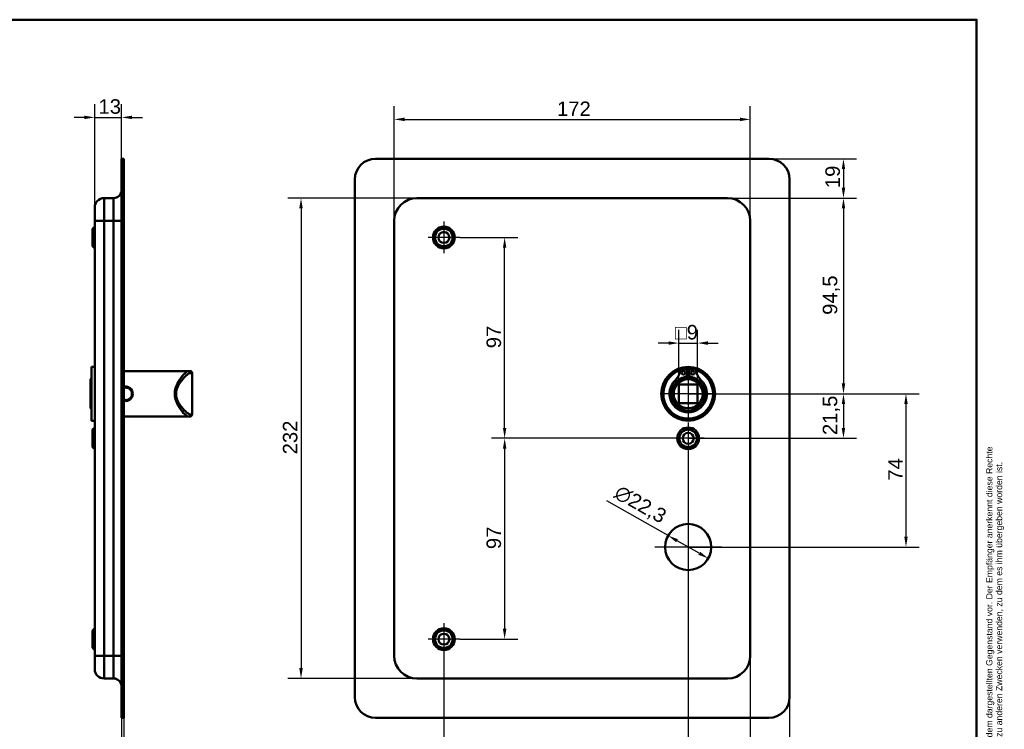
# Model space of a CAD drawing. Header units: millimetres. Extents: x 20 to 833, y 20 to 574.
# Tile 8 of 8: x 358 to 833, y 231 to 574. Entities that reach past the tile are written whole.
import ezdxf
from ezdxf.enums import TextEntityAlignment as Align

# ---------------------------------------------------------------- set-up
doc = ezdxf.new("R2010")
doc.units = ezdxf.units.MM
doc.header["$LTSCALE"] = 2
for name, color, linetype, lineweight in [('Bemaßungen(DIN)', 7, 'Continuous', 25), ('Mittelpunktmarkierung(DIN)', 7, 'Continuous', 25), ('Sichtbare Kanten(DIN)', 7, 'Continuous', 50), ('Sichtbare tangentiale Kanten(DIN)', 7, 'Continuous', 50), ('Skizziergeometrie(DIN)', 7, 'Continuous', 50), ('Skizzierlinie(DIN)', 7, 'Continuous', 25), ('Symbole(DIN)', 7, 'Continuous', 25)]:
    doc.layers.add(name, color=color, linetype=linetype, lineweight=lineweight)
doc.styles.add('Aktuell-DIN', font='arial.ttf')
doc.styles.add('STANDARD-DIN~0', font='arial.ttf')
doc.styles.add('Textstil10', font='arial.ttf')
doc.styles.add('Textstil41', font='arial.ttf', dxfattribs={"width": 0.8})
doc.styles.add('Textstil83', font='arial.ttf', dxfattribs={"width": 0.8})
doc.dimstyles.new('CAD-LAN', dxfattribs={"dimscale": 2, "dimtxt": 3.5, "dimasz": 2.5, "dimexe": 3.175, "dimexo": 0, "dimgap": 0.8, "dimtad": 1, "dimrnd": 1e-08, "dimtxsty": 'STANDARD-DIN~0', "dimcen": 0.09, "dimdle": 10, "dimclrd": 250, "dimclre": 250, "dimclrt": 250, "dimadec": 0, "dimazin": 2, "dimtfac": 1, "dimtmove": 0, "dimatfit": 3, "dimfxl": 1, "dimtolj": 1, "dimtzin": 0, "dimlwd": 25, "dimlwe": 25, "dimarcsym": 0})

# ---------------------------------------------------------------- blocks, each defined once
blk = doc.blocks.new('Ränder Standardrahmen')
at = {"layer": 'Skizziergeometrie(DIN)', "flags": 128}
blk.add_lwpolyline([(10, 10), (10, 287), (410, 287), (410, 10), (10, 10)], dxfattribs=at)
blk = doc.blocks.new('Schriftfelder Heusser')
at = {"layer": 'Skizziergeometrie(DIN)'}
for p, q in [((101, 229.92), (101, 236.92)), ((101, 236.92), (291, 236.92)), ((111, 229.92), (111, 236.92)), ((123, 229.92), (123, 236.92)), ((232, 229.92), (232, 236.92)), ((256, 229.92), (256, 236.92)), ((291, 236.92), (291, 229.92)), ((101, 191.42), (101, 229.92)), ((101, 229.92), (291, 229.92)), ((111, 229.92), (111, 221.42)), ((123, 229.92), (123, 221.42)), ((232, 229.92), (232, 221.42)), ((256, 229.92), (256, 221.42)), ((291, 229.92), (291, 191.42)), ((101, 221.42), (291, 221.42)), ((150, 221.42), (150, 204.42)), ((198.85, 221.42), (198.85, 204.42)), ((216.35, 221.42), (216.35, 204.42)), ((238.35, 221.42), (238.35, 204.42)), ((278, 221.42), (278, 191.42)), ((278, 208.67), (291, 208.67)), ((101, 204.42), (291, 204.42)), ((142, 204.42), (142, 191.42)), ((236, 204.42), (236, 191.42)), ((278, 200.17), (291, 200.17)), ((291, 191.42), (101, 191.42))]:
    blk.add_line(p, q, dxfattribs=at)
at = {"layer": 'Skizzierlinie(DIN)'}
for p, q in [((113.5, 221.42), (113.5, 204.42)), ((118, 221.42), (118, 204.42)), ((162.35, 221.42), (162.35, 204.42)), ((166.85, 221.42), (166.85, 204.42)), ((113.5, 217.17), (150, 217.17)), ((162.35, 217.17), (278, 217.17)), ((113.5, 212.92), (150, 212.92)), ((162.35, 212.92), (278, 212.92)), ((113.5, 208.67), (150, 208.67)), ((162.35, 208.67), (278, 208.67))]:
    blk.add_line(p, q, dxfattribs=at)
for centre in [(115.75, 219.25), (164.6, 219.25), (115.75, 215.04), (164.6, 215.04), (115.75, 210.79), (164.6, 210.79), (115.75, 206.54), (164.6, 206.54)]:
    blk.add_circle(centre, 1.75, dxfattribs=at)
at = {"layer": 'Symbole(DIN)', "color": 7, "insert": (293.33, 191.7), "char_height": 1.5, "width": 182.3003, "attachment_point": 1, "rotation": 90, "line_spacing_factor": 0.944221, "style": 'Aktuell-DIN'}
blk.add_mtext('\\fArial|b0|i0;\\H1.5000;Die Schlossfabrik Heusser AG ist Eigentümerin dieses Dokumentes und behält sich alle Rechte an diesem und dem dargestellten Gegenstand vor. Der Empfänger anerkennt diese Rechte\\Pund wird das Dokument nicht ohne schriftliche Ermächtigung der Eigentümerin Dritten zugänglich machen oder zu anderen Zwecken verwenden, zu dem es ihm übergeben worden ist.\\P ', dxfattribs=at)
at = {"layer": 'Symbole(DIN)', "color": 179, "true_color": 0x262659, "style": 'Aktuell-DIN'}
for s, insert, char_height, attachment_point in [('Pos.', (106, 227), 2.489, 2), ('Menge', (117, 227), 2.489, 2), ('Benennung', (125.81, 225.38), 2.489, 4), ('B-Nummer', (234.74, 225.62), 2.489, 4), ('Material', (265.02, 225.62), 2.489, 5), ('\\fArial|b0|i0;a', (115.81, 219.53), 2, 5), ('\\fArial|b0|i0;e', (164.54, 219.53), 2, 5), ('\\fArial|b0|i0;Gezeichnet', (200.05, 219.23), 2, 4), ('\\fArial|b0|i0;b', (115.75, 215), 2, 5), ('\\fArial|b0|i0;f', (164.55, 215.06), 2, 5), ('\\fArial|b0|i0;Freigegeben', (199.92, 216), 2, 1), ('\\fArial|b0|i0;Projekt', (200, 211.98), 2, 1), ('\\fArial|b0|i0;c', (115.75, 211.01), 2, 5), ('\\fArial|b0|i0;g', (164.63, 211.05), 2, 5), ('\\fArial|b0|i0;d', (115.76, 206.55), 2, 5), ('\\fArial|b0|i0;h', (164.55, 206.57), 2, 5), ('\\fArial|b0|i0;CAD-Nr.', (200, 207.5), 2, 1), ('\\fArial|b0|i0;\\H2.0000;Massstab', (284.39, 206.37), 2, 5), ('\\fArial|b0|i0;\\H2.0000;Baugruppe', (143.1, 203.73), 2, 1), ('\\fArial|b0|i0;Zeichnungs-Nr.', (237, 203.5), 2, 1), ('\\fArial|b0|i0;\\H2.5000;4853 Murgenthal', (113.33, 192.46), 2.5, 7)]:
    blk.add_mtext(s, dxfattribs=dict(at, insert=insert, char_height=char_height, attachment_point=attachment_point))
at = {"layer": 'Symbole(DIN)', "color": 179, "true_color": 0x262659, "attachment_point": 5, "style": 'Aktuell-DIN'}
for s, insert, char_height, width in [('Änd.', (107.21, 213), 2.489, 12.3494), ('Änd.', (156.12, 212.76), 2.489, 12.3494), ('\\fArial|b0|i0;Änderung', (284.51, 202.33), 2, 12.1143)]:
    blk.add_mtext(s, dxfattribs=dict(at, insert=insert, char_height=char_height, width=width))
at = {"layer": 'Symbole(DIN)', "color": 7, "insert": (143.1, 196.62), "char_height": 4.5, "width": 90.18, "attachment_point": 4, "style": 'Aktuell-DIN'}
blk.add_mtext('\\fArial|b0|i0;\\W0.90;\\H4.5000;Heusser-Muschel Serie 6  EN179', dxfattribs=at)
at = {"layer": 'Symbole(DIN)', "color": 179, "true_color": 0x262659, "style": 'Textstil10'}
blk.add_attdef('ERSTELLUNGSDATUM_001', (217.26, 218.29), '', height=2, dxfattribs=at)
at = {"layer": 'Symbole(DIN)', "color": 179, "true_color": 0x262659}
for tag, height, style, p in [('AUTOR', 2.49, 'Aktuell-DIN', (240.03, 219.26)), ('KONTROLLDATUM', 2, 'Textstil10', (217.42, 215.04)), ('KONTROLLIERT_VON', 2, 'Textstil10', (239.98, 215.05))]:
    blk.add_attdef(tag, text='', height=height, dxfattribs=dict(at, style=style)).set_placement(p, align=Align.MIDDLE_LEFT)
at = {"layer": 'Symbole(DIN)', "color": 7, "style": 'Textstil83', "width": 0.8}
blk.add_attdef('Anfänglicher_Ansichtsmaßstab_001', (281.57, 213.34), '', height=2.3, dxfattribs=at)
at = {"layer": 'Symbole(DIN)', "color": 179, "true_color": 0x262659, "style": 'Textstil10'}
blk.add_attdef('PROJEKT', text='', height=2, dxfattribs=at).set_placement((217.77, 209.72), align=Align.BOTTOM_LEFT)
at = {"layer": 'Symbole(DIN)', "color": 7, "style": 'Textstil41', "width": 0.8}
blk.add_attdef('STATUS', text='', height=5, dxfattribs=at).set_placement((284.53, 195.86), align=Align.MIDDLE_CENTER)
blk = doc.blocks.new('*D8')
at = {"layer": 'Bemaßungen(DIN)', "color": 250, "linetype": 'Continuous', "lineweight": 25, "true_color": 0x3f3f3f, "transparency": 16777216}
for p, q in [((699.73, 487.82), (762.08, 487.82)), ((755.73, 482.82), (755.73, 398.32)), ((680.73, 393.32), (762.08, 393.32))]:
    blk.add_line(p, q, dxfattribs=at)
at = {"layer": 'Bemaßungen(DIN)', "color": 250, "linetype": 'Continuous', "true_color": 0x3f3f3f, "transparency": 16777216}
for points in [[(754.89, 482.82), (756.56, 482.82), (755.73, 487.82)], [(754.89, 398.32), (756.56, 398.32), (755.73, 393.32)]]:
    blk.add_solid(points, dxfattribs=at)
at = {"layer": 'Defpoints', "color": 0, "linetype": 'Continuous', "transparency": 16777216}
for p in [(699.73, 487.82), (680.73, 393.32), (755.73, 393.32)]:
    blk.add_point(p, dxfattribs=at)
at = {"layer": 'Bemaßungen(DIN)', "color": 250, "linetype": 'Continuous', "lineweight": 25, "true_color": 0x3f3f3f, "transparency": 16777216, "insert": (745.71, 431.45), "char_height": 7, "attachment_point": 1, "rotation": 90, "style": 'STANDARD-DIN~0'}
blk.add_mtext('\\A1;94,5', dxfattribs=at)
blk = doc.blocks.new('*D9')
at = {"layer": 'Bemaßungen(DIN)', "color": 250, "linetype": 'Continuous', "lineweight": 25, "true_color": 0x3f3f3f, "transparency": 16777216}
for p, q in [((680.73, 393.32), (762.08, 393.32)), ((755.73, 388.32), (755.73, 376.82)), ((680.73, 371.82), (762.08, 371.82))]:
    blk.add_line(p, q, dxfattribs=at)
at = {"layer": 'Bemaßungen(DIN)', "color": 250, "linetype": 'Continuous', "true_color": 0x3f3f3f, "transparency": 16777216}
for points in [[(754.89, 388.32), (756.56, 388.32), (755.73, 393.32)], [(754.89, 376.82), (756.56, 376.82), (755.73, 371.82)]]:
    blk.add_solid(points, dxfattribs=at)
at = {"layer": 'Defpoints', "color": 0, "linetype": 'Continuous', "transparency": 16777216}
for p in [(680.73, 393.32), (680.73, 371.82), (755.73, 371.82)]:
    blk.add_point(p, dxfattribs=at)
at = {"layer": 'Bemaßungen(DIN)', "color": 250, "linetype": 'Continuous', "lineweight": 25, "true_color": 0x3f3f3f, "transparency": 16777216, "insert": (745.71, 373.39), "char_height": 7, "attachment_point": 1, "rotation": 90, "style": 'STANDARD-DIN~0'}
blk.add_mtext('\\A1;21,5', dxfattribs=at)
blk = doc.blocks.new('*D10')
at = {"layer": 'Bemaßungen(DIN)', "color": 250, "linetype": 'Continuous', "lineweight": 25, "true_color": 0x3f3f3f, "transparency": 16777216}
for p, q in [((680.73, 393.32), (792.27, 393.32)), ((785.92, 388.32), (785.92, 324.32)), ((680.73, 319.32), (792.27, 319.32))]:
    blk.add_line(p, q, dxfattribs=at)
at = {"layer": 'Bemaßungen(DIN)', "color": 250, "linetype": 'Continuous', "true_color": 0x3f3f3f, "transparency": 16777216}
for points in [[(785.09, 388.32), (786.76, 388.32), (785.92, 393.32)], [(785.09, 324.32), (786.76, 324.32), (785.92, 319.32)]]:
    blk.add_solid(points, dxfattribs=at)
at = {"layer": 'Defpoints', "color": 0, "linetype": 'Continuous', "transparency": 16777216}
for p in [(680.73, 393.32), (680.73, 319.32), (785.92, 319.32)]:
    blk.add_point(p, dxfattribs=at)
at = {"layer": 'Bemaßungen(DIN)', "color": 250, "linetype": 'Continuous', "lineweight": 25, "true_color": 0x3f3f3f, "transparency": 16777216, "insert": (777.32, 351.35), "char_height": 7, "attachment_point": 1, "rotation": 90, "style": 'STANDARD-DIN~0'}
blk.add_mtext('\\A1;74', dxfattribs=at)
blk = doc.blocks.new('*D11')
at = {"layer": 'Bemaßungen(DIN)', "color": 250, "linetype": 'Continuous', "lineweight": 25, "true_color": 0x3f3f3f, "transparency": 16777216}
for p, q in [((570.38, 468.82), (598.43, 468.82)), ((592.08, 376.82), (592.08, 463.82)), ((680.73, 371.82), (585.73, 371.82))]:
    blk.add_line(p, q, dxfattribs=at)
at = {"layer": 'Bemaßungen(DIN)', "color": 250, "linetype": 'Continuous', "true_color": 0x3f3f3f, "transparency": 16777216}
for points in [[(591.25, 463.82), (592.91, 463.82), (592.08, 468.82)], [(591.25, 376.82), (592.91, 376.82), (592.08, 371.82)]]:
    blk.add_solid(points, dxfattribs=at)
at = {"layer": 'Defpoints', "color": 0, "linetype": 'Continuous', "transparency": 16777216}
for p in [(570.38, 468.82), (592.08, 468.82), (680.73, 371.82)]:
    blk.add_point(p, dxfattribs=at)
at = {"layer": 'Bemaßungen(DIN)', "color": 250, "linetype": 'Continuous', "lineweight": 25, "true_color": 0x3f3f3f, "transparency": 16777216, "insert": (583.33, 415.3), "char_height": 7, "attachment_point": 1, "rotation": 90, "style": 'STANDARD-DIN~0'}
blk.add_mtext('\\A1;97', dxfattribs=at)
blk = doc.blocks.new('*D12')
at = {"layer": 'Bemaßungen(DIN)', "color": 250, "linetype": 'Continuous', "lineweight": 25, "true_color": 0x3f3f3f, "transparency": 16777216}
for p, q in [((680.73, 371.82), (585.73, 371.82)), ((592.08, 366.82), (592.08, 279.82)), ((570.38, 274.82), (598.43, 274.82))]:
    blk.add_line(p, q, dxfattribs=at)
at = {"layer": 'Bemaßungen(DIN)', "color": 250, "linetype": 'Continuous', "true_color": 0x3f3f3f, "transparency": 16777216}
for points in [[(591.25, 366.82), (592.91, 366.82), (592.08, 371.82)], [(591.25, 279.82), (592.91, 279.82), (592.08, 274.82)]]:
    blk.add_solid(points, dxfattribs=at)
at = {"layer": 'Defpoints', "color": 0, "linetype": 'Continuous', "transparency": 16777216}
for p in [(680.73, 371.82), (570.38, 274.82), (592.08, 274.82)]:
    blk.add_point(p, dxfattribs=at)
at = {"layer": 'Bemaßungen(DIN)', "color": 250, "linetype": 'Continuous', "lineweight": 25, "true_color": 0x3f3f3f, "transparency": 16777216, "insert": (583.33, 318.3), "char_height": 7, "attachment_point": 1, "rotation": 90, "style": 'STANDARD-DIN~0'}
blk.add_mtext('\\A1;97', dxfattribs=at)
blk = doc.blocks.new('*D13')
at = {"layer": 'Bemaßungen(DIN)', "color": 250, "linetype": 'Continuous', "lineweight": 25, "true_color": 0x3f3f3f, "transparency": 16777216}
for p, q in [((671.03, 324.82), (641.46, 341.6)), ((686.08, 316.28), (675.38, 322.35))]:
    blk.add_line(p, q, dxfattribs=at)
at = {"layer": 'Bemaßungen(DIN)', "color": 250, "linetype": 'Continuous', "true_color": 0x3f3f3f, "transparency": 16777216}
for points in [[(675.79, 323.08), (674.97, 321.63), (671.03, 324.82)], [(686.49, 317.01), (685.66, 315.56), (690.42, 313.81)]]:
    blk.add_solid(points, dxfattribs=at)
at = {"layer": 'Defpoints', "color": 0, "linetype": 'Continuous', "transparency": 16777216}
for p in [(671.03, 324.82), (690.42, 313.81)]:
    blk.add_point(p, dxfattribs=at)
at = {"layer": 'Bemaßungen(DIN)', "color": 250, "linetype": 'Continuous', "lineweight": 25, "true_color": 0x3f3f3f, "transparency": 16777216, "insert": (647.91, 349.72), "char_height": 7, "attachment_point": 1, "rotation": 330.4239, "style": 'STANDARD-DIN~0'}
blk.add_mtext('\\A1;∅22,3', dxfattribs=at)
blk = doc.blocks.new('*D14')
at = {"layer": 'Bemaßungen(DIN)', "color": 250, "linetype": 'Continuous', "lineweight": 25, "true_color": 0x3f3f3f, "transparency": 16777216}
for p, q in [((676.23, 397.82), (676.23, 424.17)), ((685.23, 397.82), (685.23, 424.17)), ((671.23, 417.82), (666.23, 417.82)), ((676.23, 417.82), (685.23, 417.82)), ((690.23, 417.82), (695.23, 417.82))]:
    blk.add_line(p, q, dxfattribs=at)
at = {"layer": 'Bemaßungen(DIN)', "color": 250, "linetype": 'Continuous', "true_color": 0x3f3f3f, "transparency": 16777216}
for points in [[(671.23, 418.65), (671.23, 416.98), (676.23, 417.82)], [(690.23, 418.65), (690.23, 416.98), (685.23, 417.82)]]:
    blk.add_solid(points, dxfattribs=at)
at = {"layer": 'Defpoints', "color": 0, "linetype": 'Continuous', "transparency": 16777216}
for p in [(685.23, 417.82), (676.23, 397.82), (685.23, 397.82)]:
    blk.add_point(p, dxfattribs=at)
at = {"layer": 'Bemaßungen(DIN)', "color": 250, "linetype": 'Continuous', "lineweight": 25, "true_color": 0x3f3f3f, "transparency": 16777216, "insert": (674.35, 426.57), "char_height": 7, "attachment_point": 1, "style": 'STANDARD-DIN~0'}
blk.add_mtext('\\A1;\\fAIGDT|b0|i0;\\H7.0000;o\\fArial|b0|i0;\\H7.0000;9', dxfattribs=at)
blk = doc.blocks.new('*D15')
at = {"layer": 'Bemaßungen(DIN)', "color": 250, "linetype": 'Continuous', "lineweight": 25, "true_color": 0x3f3f3f, "transparency": 16777216}
for p, q in [((719.73, 506.82), (762.08, 506.82)), ((755.73, 501.82), (755.73, 492.82)), ((699.73, 487.82), (762.08, 487.82))]:
    blk.add_line(p, q, dxfattribs=at)
at = {"layer": 'Bemaßungen(DIN)', "color": 250, "linetype": 'Continuous', "true_color": 0x3f3f3f, "transparency": 16777216}
for points in [[(754.89, 501.82), (756.56, 501.82), (755.73, 506.82)], [(754.89, 492.82), (756.56, 492.82), (755.73, 487.82)]]:
    blk.add_solid(points, dxfattribs=at)
at = {"layer": 'Defpoints', "color": 0, "linetype": 'Continuous', "transparency": 16777216}
for p in [(719.73, 506.82), (699.73, 487.82), (755.73, 487.82)]:
    blk.add_point(p, dxfattribs=at)
at = {"layer": 'Bemaßungen(DIN)', "color": 250, "linetype": 'Continuous', "lineweight": 25, "true_color": 0x3f3f3f, "transparency": 16777216, "insert": (746.98, 492.63), "char_height": 7, "attachment_point": 1, "rotation": 90, "style": 'STANDARD-DIN~0'}
blk.add_mtext('\\A1;19', dxfattribs=at)
blk = doc.blocks.new('*D16')
at = {"layer": 'Bemaßungen(DIN)', "color": 250, "linetype": 'Continuous', "lineweight": 25, "true_color": 0x3f3f3f, "transparency": 16777216}
for p, q in [((538.73, 476.82), (538.73, 532.21)), ((710.73, 476.82), (710.73, 532.21)), ((543.73, 525.86), (705.73, 525.86))]:
    blk.add_line(p, q, dxfattribs=at)
at = {"layer": 'Bemaßungen(DIN)', "color": 250, "linetype": 'Continuous', "true_color": 0x3f3f3f, "transparency": 16777216}
for points in [[(543.73, 526.69), (543.73, 525.02), (538.73, 525.86)], [(705.73, 526.69), (705.73, 525.02), (710.73, 525.86)]]:
    blk.add_solid(points, dxfattribs=at)
at = {"layer": 'Defpoints', "color": 0, "linetype": 'Continuous', "transparency": 16777216}
for p in [(710.73, 525.86), (538.73, 476.82), (710.73, 476.82)]:
    blk.add_point(p, dxfattribs=at)
at = {"layer": 'Bemaßungen(DIN)', "color": 250, "linetype": 'Continuous', "lineweight": 25, "true_color": 0x3f3f3f, "transparency": 16777216, "insert": (617.36, 534.48), "char_height": 7, "attachment_point": 1, "style": 'STANDARD-DIN~0'}
blk.add_mtext('\\A1;172', dxfattribs=at)
blk = doc.blocks.new('*D17')
at = {"layer": 'Bemaßungen(DIN)', "color": 250, "linetype": 'Continuous', "lineweight": 25, "true_color": 0x3f3f3f, "transparency": 16777216}
for p, q in [((549.73, 487.82), (487.38, 487.82)), ((493.73, 482.82), (493.73, 260.82)), ((549.73, 255.82), (487.38, 255.82))]:
    blk.add_line(p, q, dxfattribs=at)
at = {"layer": 'Bemaßungen(DIN)', "color": 250, "linetype": 'Continuous', "true_color": 0x3f3f3f, "transparency": 16777216}
for points in [[(492.89, 482.82), (494.56, 482.82), (493.73, 487.82)], [(492.89, 260.82), (494.56, 260.82), (493.73, 255.82)]]:
    blk.add_solid(points, dxfattribs=at)
at = {"layer": 'Defpoints', "color": 0, "linetype": 'Continuous', "transparency": 16777216}
for p in [(549.73, 487.82), (493.73, 255.82), (549.73, 255.82)]:
    blk.add_point(p, dxfattribs=at)
at = {"layer": 'Bemaßungen(DIN)', "color": 250, "linetype": 'Continuous', "lineweight": 25, "true_color": 0x3f3f3f, "transparency": 16777216, "insert": (484.97, 364.06), "char_height": 7, "attachment_point": 1, "rotation": 90, "style": 'STANDARD-DIN~0'}
blk.add_mtext('\\A1;232', dxfattribs=at)
blk = doc.blocks.new('*D18')
at = {"layer": 'Bemaßungen(DIN)', "color": 250, "linetype": 'Continuous', "lineweight": 25, "true_color": 0x3f3f3f, "transparency": 16777216}
for p, q in [((680.73, 364.17), (680.73, 198.64)), ((562.73, 267.17), (562.73, 198.64)), ((675.73, 204.99), (567.73, 204.99))]:
    blk.add_line(p, q, dxfattribs=at)
at = {"layer": 'Bemaßungen(DIN)', "color": 250, "linetype": 'Continuous', "true_color": 0x3f3f3f, "transparency": 16777216}
for points in [[(567.73, 205.82), (567.73, 204.16), (562.73, 204.99)], [(675.73, 205.82), (675.73, 204.16), (680.73, 204.99)]]:
    blk.add_solid(points, dxfattribs=at)
at = {"layer": 'Defpoints', "color": 0, "linetype": 'Continuous', "transparency": 16777216}
for p in [(680.73, 364.17), (562.73, 267.17), (562.73, 204.99)]:
    blk.add_point(p, dxfattribs=at)
at = {"layer": 'Bemaßungen(DIN)', "color": 250, "linetype": 'Continuous', "lineweight": 25, "true_color": 0x3f3f3f, "transparency": 16777216, "insert": (614.32, 213.74), "char_height": 7, "attachment_point": 1, "style": 'STANDARD-DIN~0'}
blk.add_mtext('\\A1;118', dxfattribs=at)
blk = doc.blocks.new('*D19')
at = {"layer": 'Bemaßungen(DIN)', "color": 250, "linetype": 'Continuous', "lineweight": 25, "true_color": 0x3f3f3f, "transparency": 16777216}
for p, q in [((710.73, 266.82), (710.73, 199.18)), ((729.73, 246.82), (729.73, 199.18)), ((715.73, 205.53), (724.73, 205.53))]:
    blk.add_line(p, q, dxfattribs=at)
at = {"layer": 'Bemaßungen(DIN)', "color": 250, "linetype": 'Continuous', "true_color": 0x3f3f3f, "transparency": 16777216}
for points in [[(715.73, 206.37), (715.73, 204.7), (710.73, 205.53)], [(724.73, 206.37), (724.73, 204.7), (729.73, 205.53)]]:
    blk.add_solid(points, dxfattribs=at)
at = {"layer": 'Defpoints', "color": 0, "linetype": 'Continuous', "transparency": 16777216}
for p in [(710.73, 266.82), (729.73, 246.82), (729.73, 205.53)]:
    blk.add_point(p, dxfattribs=at)
at = {"layer": 'Bemaßungen(DIN)', "color": 250, "linetype": 'Continuous', "lineweight": 25, "true_color": 0x3f3f3f, "transparency": 16777216, "insert": (715.54, 214.28), "char_height": 7, "attachment_point": 1, "style": 'STANDARD-DIN~0'}
blk.add_mtext('\\A1;19', dxfattribs=at)
blk = doc.blocks.new('*D20')
at = {"layer": 'Bemaßungen(DIN)', "color": 250, "linetype": 'Continuous', "lineweight": 25, "true_color": 0x3f3f3f, "transparency": 16777216}
for p, q in [((394.09, 483.32), (394.09, 533.17)), ((407.09, 506.82), (407.09, 533.17)), ((389.09, 526.82), (384.09, 526.82)), ((394.09, 526.82), (407.09, 526.82)), ((412.09, 526.82), (417.09, 526.82))]:
    blk.add_line(p, q, dxfattribs=at)
at = {"layer": 'Bemaßungen(DIN)', "color": 250, "linetype": 'Continuous', "true_color": 0x3f3f3f, "transparency": 16777216}
for points in [[(389.09, 527.65), (389.09, 525.98), (394.09, 526.82)], [(412.09, 527.65), (412.09, 525.98), (407.09, 526.82)]]:
    blk.add_solid(points, dxfattribs=at)
at = {"layer": 'Defpoints', "color": 0, "linetype": 'Continuous', "transparency": 16777216}
for p in [(407.09, 526.82), (407.09, 506.82), (394.09, 483.32)]:
    blk.add_point(p, dxfattribs=at)
at = {"layer": 'Bemaßungen(DIN)', "color": 250, "linetype": 'Continuous', "lineweight": 25, "true_color": 0x3f3f3f, "transparency": 16777216, "insert": (395.91, 535.57), "char_height": 7, "attachment_point": 1, "style": 'STANDARD-DIN~0'}
blk.add_mtext('\\A1;13', dxfattribs=at)
blk = doc.blocks.new('*D21')
at = {"layer": 'Bemaßungen(DIN)', "color": 250, "linetype": 'Continuous', "lineweight": 25, "true_color": 0x3f3f3f, "transparency": 16777216}
for p, q in [((407.09, 236.82), (407.09, 203.81)), ((408.09, 236.82), (408.09, 203.81)), ((402.09, 210.16), (397.09, 210.16)), ((407.09, 210.16), (408.09, 210.16)), ((413.09, 210.16), (418.09, 210.16))]:
    blk.add_line(p, q, dxfattribs=at)
at = {"layer": 'Bemaßungen(DIN)', "color": 250, "linetype": 'Continuous', "true_color": 0x3f3f3f, "transparency": 16777216}
for points in [[(402.09, 210.99), (402.09, 209.33), (407.09, 210.16)], [(413.09, 210.99), (413.09, 209.33), (408.09, 210.16)]]:
    blk.add_solid(points, dxfattribs=at)
at = {"layer": 'Defpoints', "color": 0, "linetype": 'Continuous', "transparency": 16777216}
for p in [(407.09, 236.82), (408.09, 236.82), (408.09, 210.16)]:
    blk.add_point(p, dxfattribs=at)
at = {"layer": 'Bemaßungen(DIN)', "color": 250, "linetype": 'Continuous', "lineweight": 25, "true_color": 0x3f3f3f, "transparency": 16777216, "insert": (406.31, 218.79), "char_height": 7, "attachment_point": 1, "style": 'STANDARD-DIN~0'}
blk.add_mtext('\\A1;1', dxfattribs=at)

msp = doc.modelspace()

# ---------------------------------------------------------------- linework, layer by layer
at = {"layer": 'Mittelpunktmarkierung(DIN)', "linetype": 'Continuous'}
for p, q in [((562.7272, 476.4673), (562.7272, 461.1673)), ((570.3772, 468.8173), (555.0772, 468.8173)), ((680.7272, 405.3173), (680.7272, 381.3173)), ((692.7272, 393.3173), (668.7272, 393.3173)), ((680.7272, 379.4673), (680.7272, 364.1673)), ((688.3772, 371.8173), (673.0772, 371.8173)), ((680.7272, 335.4673), (680.7272, 303.1673)), ((696.8772, 319.3173), (664.5772, 319.3173)), ((562.7272, 282.4673), (562.7272, 267.1673)), ((570.3772, 274.8173), (555.0772, 274.8173))]:
    msp.add_line(p, q, dxfattribs=at)
at = {"layer": 'Sichtbare Kanten(DIN)'}
for p, q in [((408.0946, 506.8173), (407.0946, 506.8173)), ((407.0946, 496.8173), (407.0946, 506.8173)), ((408.0946, 506.8173), (408.0946, 496.8173)), ((529.7272, 506.8173), (719.7272, 506.8173)), ((407.0946, 496.8173), (407.0946, 246.8173)), ((408.0946, 496.8173), (408.0946, 246.8173)), ((519.7272, 246.8173), (519.7272, 496.8173)), ((729.7272, 496.8173), (729.7272, 246.8173)), ((403.0946, 487.8173), (398.5946, 487.8173)), ((699.7272, 487.8173), (549.7272, 487.8173)), ((394.0946, 476.8173), (394.0946, 483.3173)), ((394.0946, 476.8173), (394.0946, 266.8173)), ((538.7272, 476.8173), (538.7272, 266.8173)), ((710.7272, 266.8173), (710.7272, 476.8173)), ((393.0946, 473.0673), (394.0946, 474.0673)), ((393.0946, 464.5673), (393.0946, 473.0673)), ((393.0946, 464.5673), (394.0946, 463.5673)), ((392.5946, 406.3173), (392.5946, 380.3173)), ((392.5946, 406.3173), (394.0946, 406.3173)), ((408.0946, 404.3173), (435.0946, 404.3173)), ((435.0946, 404.3173), (439.4249, 404.3173)), ((439.4249, 404.3173), (440.0946, 404.3173)), ((677.0867, 405.2754), (680.1106, 405.2754)), ((680.1106, 405.2754), (680.1106, 401.5754)), ((681.3439, 401.5754), (681.3439, 405.2754)), ((681.3439, 405.2754), (684.3678, 405.2754)), ((392.0946, 400.3173), (392.5946, 400.8173)), ((392.0946, 386.3173), (392.0946, 400.3173)), ((441.0946, 383.3173), (441.0946, 403.3173)), ((676.2272, 388.8173), (676.2272, 397.8173)), ((676.2272, 397.8173), (685.2272, 397.8173)), ((685.2272, 397.8173), (685.2272, 388.8173)), ((392.0946, 386.3173), (392.5946, 385.8173)), ((685.2272, 388.8173), (676.2272, 388.8173)), ((408.0946, 382.3173), (435.0946, 382.3173)), ((435.0946, 382.3173), (439.4249, 382.3173)), ((440.0946, 382.3173), (439.4249, 382.3173)), ((392.5946, 380.3173), (394.0946, 380.3173)), ((393.0946, 376.0673), (394.0946, 377.0673)), ((393.0946, 367.5673), (393.0946, 376.0673)), ((393.0946, 367.5673), (394.0946, 366.5673)), ((393.0946, 279.0673), (394.0946, 280.0673)), ((393.0946, 270.5673), (393.0946, 279.0673)), ((393.0946, 270.5673), (394.0946, 269.5673)), ((394.0946, 260.3173), (394.0946, 266.8173)), ((403.0946, 255.8173), (398.5946, 255.8173)), ((549.7272, 255.8173), (699.7272, 255.8173)), ((407.0946, 236.8173), (407.0946, 246.8173)), ((408.0946, 246.8173), (408.0946, 236.8173)), ((407.0946, 236.8173), (408.0946, 236.8173)), ((719.7272, 236.8173), (529.7272, 236.8173))]:
    msp.add_line(p, q, dxfattribs=at)
for centre, radius in [((562.7272, 468.8173), 5.25), ((562.7272, 468.8173), 4.25), ((562.7272, 468.8173), 2.65), ((680.7272, 393.3173), 13), ((680.7272, 393.3173), 12.5), ((678.4956, 403.4254), 0.85), ((682.9589, 403.4254), 0.85), ((680.7272, 393.3173), 8), ((680.7272, 393.3173), 7), ((680.7272, 371.8173), 5.25), ((680.7272, 371.8173), 4.25), ((680.7272, 371.8173), 2.65), ((680.7272, 319.3173), 11.15), ((562.7272, 274.8173), 5.25), ((562.7272, 274.8173), 4.25), ((562.7272, 274.8173), 2.65)]:
    msp.add_circle(centre, radius, dxfattribs=at)
for centre, radius, start, end in [((529.7272, 496.8173), 10, 90, 180), ((719.7272, 496.8173), 10, 0, 90), ((403.0946, 491.8173), 4, 270, 0), ((398.5946, 483.3173), 4.5, 90, 180), ((549.7272, 476.8173), 11, 90, 180), ((699.7272, 476.8173), 11, 0, 90), ((440.0946, 403.3173), 1, 0, 90), ((680.7272, 393.3173), 12, 108.172127, 71.827873), ((668.4043, 406.0154), 8.6779, 314.140905, 355.032947), ((680.7272, 393.3173), 12, 85.211021, 94.788979), ((693.0501, 406.0154), 8.6779, 184.967053, 225.859095), ((680.7272, 393.3173), 9.0167, 134.140905, 45.859095), ((680.7272, 394.0506), 7.55, 94.685007, 144.312896), ((680.7272, 393.3173), 8.2, 63.630564, 116.369436), ((680.7272, 393.3173), 9, 86.0711, 93.9289), ((680.7272, 394.0506), 7.55, 35.687104, 85.314993), ((440.0946, 383.3173), 1, 270, 0), ((549.7272, 266.8173), 11, 180, 270), ((699.7272, 266.8173), 11, 270, 0), ((398.5946, 260.3173), 4.5, 180, 270), ((403.0946, 251.8173), 4, 0, 90), ((529.7272, 246.8173), 10, 180, 270), ((719.7272, 246.8173), 10, 270, 0)]:
    msp.add_arc(centre, radius, start, end, dxfattribs=at)
for points, knots in [([(409.0946, 389.8385), (409.5991, 389.8379), (410.6154, 390.0846), (411.8071, 391.0732), (412.4823, 392.5083), (412.4858, 394.6716), (411.1194, 396.4383), (409.2619, 396.8742), (408.4167, 396.7423), (408.0946, 396.6396)], [-2.11504332, -2.11504332, -2.11504332, -2.11504332, -1.96399314, -1.81291674, -1.66184035, -1.51076395, -1.20861116, -1.05753477, -0.95657617, -0.95657617, -0.95657617, -0.95657617]), ([(408.0947, 396.1455), (408.4137, 396.2579), (408.7536, 396.3172), (409.0938, 396.3173), (409.5461, 396.3174), (409.9976, 396.213), (410.4006, 396.0181), (411.2067, 395.6283), (411.8166, 394.866), (412.0182, 393.9902), (412.119, 393.5523), (412.1195, 393.086), (412.0187, 392.6465), (411.9178, 392.2069), (411.7173, 391.7941), (411.4393, 391.4458), (411.1613, 391.0975), (410.8068, 390.8133), (410.4028, 390.6175), (409.9989, 390.4218), (409.5449, 390.3173), (409.0946, 390.3173)], [3.05892285, 3.05892285, 3.05892285, 3.05892285, 3.1726043, 3.1726043, 3.1726043, 3.3236807, 3.3236807, 3.3236807, 3.62583349, 3.62583349, 3.62583349, 3.77690989, 3.77690989, 3.77690989, 3.92798628, 3.92798628, 3.92798628, 4.07906268, 4.07906268, 4.07906268, 4.23011276, 4.23011276, 4.23011276, 4.23011276]), ([(408.0946, 390.0012), (408.4172, 389.8955), (408.7549, 389.8389), (409.0944, 389.8385), (409.0944, 389.8385), (409.0945, 389.8385), (409.0946, 389.8385)], [-0.101637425, -0.101637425, -0.101637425, -0.101637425, 0, 0, 0, 0.000026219, 0.000026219, 0.000026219, 0.000026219]), ([(409.0946, 390.3173), (409.0945, 390.3173), (409.0945, 390.3173), (409.0944, 390.3173), (408.7542, 390.3173), (408.416, 390.3788), (408.0968, 390.4929)], [2.115043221, 2.115043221, 2.115043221, 2.115043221, 2.115069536, 2.115069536, 2.115069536, 2.229200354, 2.229200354, 2.229200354, 2.229200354])]:
    msp.add_open_spline(points, degree=3, knots=knots, dxfattribs=at)
at = {"layer": 'Sichtbare tangentiale Kanten(DIN)'}
for p, q in [((407.0946, 496.8173), (408.0946, 496.8173)), ((398.5946, 487.8173), (398.5946, 476.8173)), ((403.0946, 476.8173), (403.0946, 487.8173)), ((398.5946, 476.8173), (394.0946, 476.8173)), ((403.0946, 476.8173), (398.5946, 476.8173)), ((398.5946, 266.8173), (398.5946, 476.8173)), ((403.0946, 476.8173), (403.0946, 266.8173)), ((403.0946, 476.8173), (407.0946, 476.8173)), ((441.0946, 403.3173), (440.3897, 403.3173)), ((409.0946, 389.8394), (409.0946, 390.3173)), ((440.3897, 383.3173), (441.0946, 383.3173)), ((398.5946, 266.8173), (394.0946, 266.8173)), ((398.5946, 266.8173), (398.5946, 255.8173)), ((403.0946, 266.8173), (398.5946, 266.8173)), ((403.0946, 255.8173), (403.0946, 266.8173)), ((403.0946, 266.8173), (407.0946, 266.8173)), ((408.0946, 246.8173), (407.0946, 246.8173))]:
    msp.add_line(p, q, dxfattribs=at)
for centre, major_axis, start_param, end_param in [((439.4249, 403.3173), (0, 1), 4.71238898, 6.28318531), ((439.4249, 383.3173), (0, -1), 0, 1.57079633)]:
    msp.add_ellipse(centre, major_axis=major_axis, ratio=0.96475278, start_param=start_param, end_param=end_param, dxfattribs=at)
for points, knots in [([(439.4249, 404.3173), (439.2103, 404.3173), (438.6741, 404.1097), (437.2812, 402.9838), (435.1841, 400.5198), (433.1762, 396.9178), (432.6162, 393.3267), (432.9576, 391.0898), (433.5102, 389.4577), (434.1871, 387.9507), (435.584, 385.6315), (437.2845, 383.6506), (438.673, 382.5244), (439.2103, 382.3173), (439.4249, 382.3173)], [-3.42613344, -3.42613344, -3.42613344, -3.42613344, -3.18140962, -2.9366858, -2.44723817, -1.95779053, -1.71306672, -1.4683429, -1.34598099, -1.22361908, -0.97889527, -0.48944763, -0.24472382, 0, 0, 0, 0]), ([(440.3897, 383.3173), (440.1637, 383.3173), (439.8816, 383.4114), (439.5572, 383.5864), (439.2329, 383.7615), (438.8673, 384.0175), (438.4747, 384.3382), (437.6896, 384.9796), (436.7939, 385.88), (435.9352, 386.9833), (435.5058, 387.535), (435.0861, 388.1374), (434.7086, 388.7949), (434.5198, 389.1236), (434.3416, 389.4661), (434.1799, 389.8228), (434.0181, 390.1795), (433.8727, 390.5504), (433.7518, 390.9333), (433.5099, 391.699), (433.3666, 392.5124), (433.3684, 393.3272), (433.3702, 394.142), (433.5169, 394.9582), (433.7566, 395.7206), (434.2358, 397.2454), (435.0804, 398.5552), (435.9429, 399.6581), (436.8054, 400.7611), (437.692, 401.6571), (438.4751, 402.2969), (438.8666, 402.6168), (439.2323, 402.8727), (439.5568, 403.0478), (439.8813, 403.2229), (440.1637, 403.3173), (440.3897, 403.3173)], [0, 0, 0, 0, 0.24472382, 0.24472382, 0.24472382, 0.48944763, 0.48944763, 0.48944763, 0.97889527, 0.97889527, 0.97889527, 1.22361908, 1.22361908, 1.22361908, 1.34598099, 1.34598099, 1.34598099, 1.4683429, 1.4683429, 1.4683429, 1.71306672, 1.71306672, 1.71306672, 1.95779053, 1.95779053, 1.95779053, 2.44723817, 2.44723817, 2.44723817, 2.9366858, 2.9366858, 2.9366858, 3.18140962, 3.18140962, 3.18140962, 3.42613344, 3.42613344, 3.42613344, 3.42613344])]:
    msp.add_open_spline(points, degree=3, knots=knots, dxfattribs=at)

# ---------------------------------------------------------------- block references
at = {"xscale": 2, "yscale": 2, "zscale": 2}
msp.add_blockref('Ränder Standardrahmen', (0, 0), dxfattribs=at)
msp.add_blockref('Schriftfelder Heusser', (238, -362.8333), dxfattribs=at).add_auto_attribs({'ERSTELLUNGSDATUM_001': '21.12.2020', 'Anfänglicher_Ansichtsmaßstab_001': '1 : 2'})

# ---------------------------------------------------------------- dimensions: what is measured, and where the dimension line sits
at = {"layer": 'Bemaßungen(DIN)', "color": 250, "linetype": 'Continuous', "lineweight": 25, "true_color": 0x3f3f3f}
for base, p1, p2, angle, override, picture, middle in [((407.0946, 526.8173), (394.0946, 483.3173), (407.0946, 506.8173), 180, {"dimgap": 0.8, "dimdec": 2, "dimtol": 0, "dimlim": 0, "dimtp": 0, "dimtm": 0, "dimtdec": 2, "dimtofl": 1, "dimatfit": 1}, '*D20', (400.5946, 526.8173)), ((710.7272, 525.8551), (538.7272, 476.8173), (710.7272, 476.8173), 180, {"dimgap": 0.8, "dimdec": 2, "dimtol": 0, "dimlim": 0, "dimtp": 0, "dimtm": 0, "dimtdec": 2, "dimtofl": 0, "dimatfit": 1}, '*D16', (624.7272, 525.8551)), ((755.7272, 487.8173), (719.7272, 506.8173), (699.7272, 487.8173), 270, {"dimgap": 0.8, "dimdec": 2, "dimtol": 0, "dimlim": 0, "dimtp": 0, "dimtm": 0, "dimtdec": 2, "dimtofl": 0, "dimatfit": 1}, '*D15', (755.7272, 497.3173)), ((493.7272, 255.8173), (549.7272, 487.8173), (549.7272, 255.8173), 90, {"dimgap": 0.8, "dimdec": 2, "dimtol": 0, "dimlim": 0, "dimtp": 0, "dimtm": 0, "dimtdec": 2, "dimtofl": 0, "dimatfit": 1}, '*D17', (493.7272, 371.8173)), ((755.7272, 393.3173), (699.7272, 487.8173), (680.7272, 393.3173), 90, {"dimgap": 0.8, "dimdec": 2, "dimtol": 0, "dimlim": 0, "dimtp": 0, "dimtm": 0, "dimtdec": 2, "dimtofl": 0, "dimatfit": 1}, '*D8', (755.7272, 440.5673)), ((592.0797, 468.8173), (680.7272, 371.8173), (570.3772, 468.8173), 90, {"dimgap": 0.8, "dimdec": 2, "dimtol": 0, "dimlim": 0, "dimtp": 0, "dimtm": 0, "dimtdec": 2, "dimtofl": 0, "dimatfit": 1}, '*D11', (592.0797, 420.3173)), ((755.7272, 371.8173), (680.7272, 393.3173), (680.7272, 371.8173), 90, {"dimgap": 0.8, "dimdec": 2, "dimtol": 0, "dimlim": 0, "dimtp": 0, "dimtm": 0, "dimtdec": 2, "dimtofl": 0, "dimatfit": 1}, '*D9', (755.7272, 382.5673)), ((785.9244, 319.3173), (680.7272, 393.3173), (680.7272, 319.3173), 90, {"dimgap": 0.8, "dimdec": 2, "dimtol": 0, "dimlim": 0, "dimtp": 0, "dimtm": 0, "dimtdec": 2, "dimtofl": 0, "dimatfit": 1}, '*D10', (785.9244, 356.3173)), ((592.0797, 274.8173), (680.7272, 371.8173), (570.3772, 274.8173), 90, {"dimgap": 0.8, "dimdec": 2, "dimtol": 0, "dimlim": 0, "dimtp": 0, "dimtm": 0, "dimtdec": 2, "dimtofl": 0, "dimatfit": 1}, '*D12', (592.0797, 323.3173)), ((562.7272, 204.9902), (680.7272, 364.1673), (562.7272, 267.1673), 180, {"dimgap": 0.8, "dimdec": 2, "dimtol": 0, "dimlim": 0, "dimtp": 0, "dimtm": 0, "dimtdec": 2, "dimtofl": 0, "dimatfit": 1}, '*D18', (621.7272, 204.9902)), ((408.0946, 210.1601), (407.0946, 236.8173), (408.0946, 236.8173), 180, {"dimgap": 0.8, "dimdec": 2, "dimtol": 0, "dimlim": 0, "dimtp": 0, "dimtm": 0, "dimtdec": 2, "dimtofl": 1, "dimatfit": 1}, '*D21', (407.5946, 210.1601))]:
    dim = msp.add_linear_dim(base=base, p1=p1, p2=p2, angle=angle, dimstyle='CAD-LAN', override=override, dxfattribs=at)
    dim.commit()
    dim.dimension.update_dxf_attribs({"geometry": picture, "text_midpoint": middle, "dimtype": 160})
dim = msp.add_linear_dim(base=(685.2272, 417.8173), p1=(676.2272, 397.8173), p2=(685.2272, 397.8173), angle=180, text='\\fAIGDT|b0|i0;\\H7.0000;o\\fArial|b0|i0;\\H7.0000;<>', dimstyle='CAD-LAN', override={"dimgap": 0.8, "dimdec": 2, "dimtol": 0, "dimlim": 0, "dimtp": 0, "dimtm": 0, "dimtdec": 2, "dimtofl": 1, "dimatfit": 1}, dxfattribs=at)
dim.commit()
dim.dimension.update_dxf_attribs({"geometry": '*D14', "text_midpoint": (680.7272, 417.8173), "dimtype": 160})
dim = msp.add_diameter_dim_2p(p1=(690.4244, 313.8138), p2=(671.0301, 324.8207), dimstyle='CAD-LAN', override={"dimgap": 0.8, "dimdec": 2, "dimlfac": 1, "dimtol": 0, "dimlim": 0, "dimtp": 0, "dimtm": 0, "dimtdec": 2, "dimatfit": 2}, dxfattribs=at)
dim.commit()
dim.dimension.update_dxf_attribs({"geometry": '*D13', "text_midpoint": (654.0714, 334.4452), "dimtype": 163})
dim = msp.add_linear_dim(base=(729.7272, 205.5331), p1=(710.7272, 266.8173), p2=(729.7272, 246.8173), dimstyle='CAD-LAN', override={"dimgap": 0.8, "dimdec": 2, "dimtol": 0, "dimlim": 0, "dimtp": 0, "dimtm": 0, "dimtdec": 2, "dimtofl": 0, "dimatfit": 1}, dxfattribs=at)
dim.commit()
dim.dimension.update_dxf_attribs({"geometry": '*D19', "text_midpoint": (720.2272, 205.5331), "dimtype": 160})

doc.saveas('drawing.dxf')
